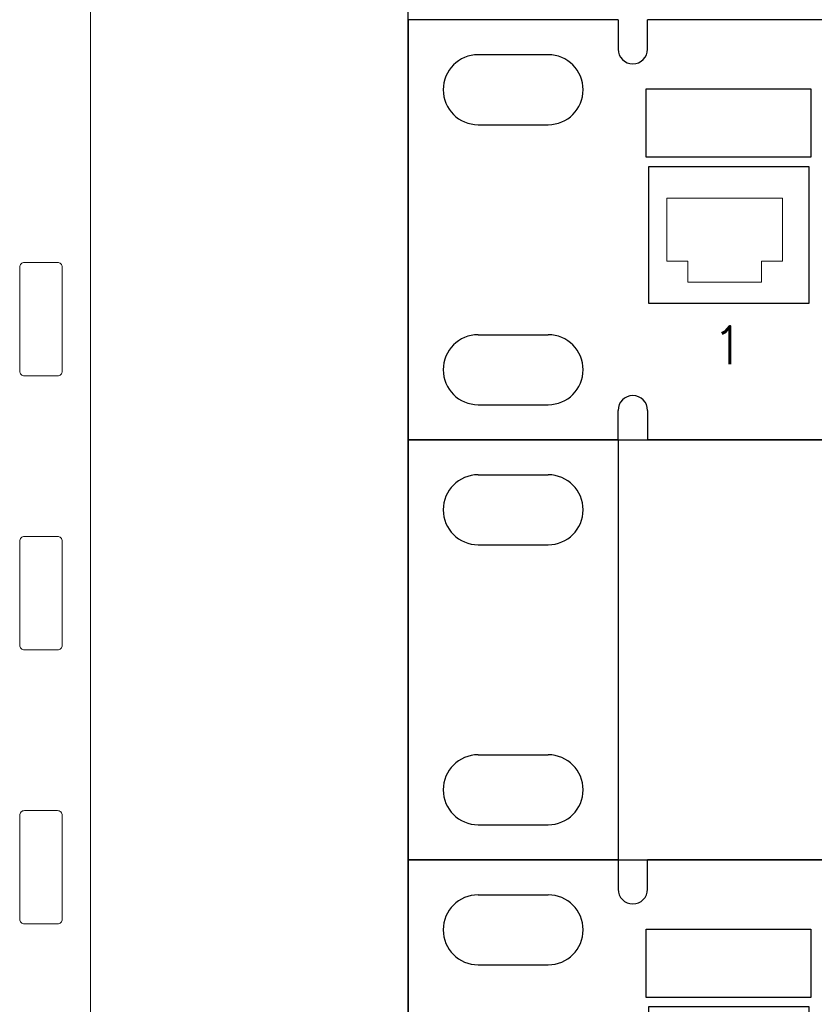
# Model space of a CAD drawing. Header units: millimetres. Extents: x 94562 to 148980, y -25377 to 3008.
# Tile 78 of 140: x 100860 to 100944, y -22606 to -22501. Entities that reach past the tile are written whole.
import ezdxf
from ezdxf.enums import TextEntityAlignment as Align

# ---------------------------------------------------------------- set-up
doc = ezdxf.new("R2010")
doc.units = ezdxf.units.MM
doc.layers.add('LA_moduły_RJ45_WIFI', color=7, linetype='Continuous', lineweight=5)
doc.layers.add('tt_symbole', color=40, linetype='Continuous')
doc.styles.add('_LANSTER_01', font='romans.shx')

# ---------------------------------------------------------------- blocks, each defined once
blk = doc.blocks.new('IT_szafa_stojąca_42U')
blk.add_line((301.633, 1608.811), (301.633, 1797.723))
blk = doc.blocks.new('ICX7250-48-2X10G - Switch 48 portowy L3 Ruckus v2')
for p, q in [((0, 44.45), (0, 0)), ((0, 44.45), (488.95, 44.45)), ((22.22, 44.45), (22.22, 0)), ((7.41, 40.74), (14.82, 40.74)), ((7.41, 33.34), (14.82, 33.34)), ((7.41, 11.11), (14.82, 11.11)), ((7.41, 3.7), (14.82, 3.7)), ((0, 0), (488.95, 0))]:
    blk.add_line(p, q)
for centre, start, end in [((7.41, 37.04), 90, 270), ((14.82, 37.04), 270, 90), ((7.41, 7.41), 90, 270), ((14.82, 7.41), 270, 90)]:
    blk.add_arc(centre, 3.7, start, end)
blk = doc.blocks.new('*U484')
at = {"color": 0}
for p, q in [((2.223, 4.445), (0, 4.445)), ((0, 4.445), (0, 0)), ((2.223, 4.445), (2.223, 4.134)), ((46.361, 4.445), (2.534, 4.445)), ((2.534, 4.134), (2.534, 4.445)), ((0.741, 4.075), (1.482, 4.075)), ((0.741, 3.334), (1.482, 3.334)), ((0.741, 1.111), (1.482, 1.111)), ((0.741, 0.37), (1.482, 0.37)), ((2.223, 0), (2.223, 0.311)), ((2.534, 0.311), (2.534, 0)), ((2.223, 0), (0, 0)), ((46.361, 0), (2.534, 0))]:
    blk.add_line(p, q, dxfattribs=at)
for points in [[(2.521, 2.989), (2.521, 3.712), (4.264, 3.712), (4.264, 2.989)], [(4.243, 1.445), (4.243, 2.889), (2.543, 2.889), (2.543, 1.445)]]:
    blk.add_lwpolyline(points, close=True, dxfattribs=at)
for centre, radius, start, end in [((0.741, 3.704), 0.37, 90, 270), ((1.482, 3.704), 0.37, 270, 90), ((2.378, 4.134), 0.156, 180, 0), ((0.741, 0.741), 0.37, 90, 270), ((1.482, 0.741), 0.37, 270, 90), ((2.378, 0.311), 0.156, 0, 180)]:
    blk.add_arc(centre, radius, start, end, dxfattribs=at)
at = {"color": 0, "style": '_LANSTER_01'}
blk.add_text('1', height=0.4, dxfattribs=at).set_placement((3.389, 1), align=Align.MIDDLE_CENTER)
at = {"color": 0, "style": '_LANSTER_01', "flags": 1}
for tag, p in [('TYP', (2.534, 0)), ('OPIS1', (10.831, 0)), ('OPIS2', (35.409, 0))]:
    blk.add_attdef(tag, p, '', height=0.8, dxfattribs=at)
blk = doc.blocks.new('LA_gniazdo_RJ45')
at = {"layer": 'LA_moduły_RJ45_WIFI', "color": 0}
for p, q in [((14.62, 11.11), (2.39, 11.11)), ((2.39, 11.11), (2.39, 4.44)), ((14.62, 4.44), (14.62, 11.11)), ((2.39, 4.44), (4.61, 4.44)), ((4.61, 4.44), (4.61, 2.22)), ((12.39, 4.44), (14.62, 4.44)), ((12.39, 2.22), (12.39, 4.44)), ((4.61, 2.22), (6.84, 2.22)), ((6.84, 2.22), (12.39, 2.22))]:
    blk.add_line(p, q, dxfattribs=at)
blk = doc.blocks.new('PDU_(18)C13_(6)C19')
at = {"layer": 'tt_symbole', "lineweight": 5}
blk.add_line((0.39369, 0), (0.39369, 5.75376), dxfattribs=at)
for points in [[(0.37222, 2.59736), (0.37222, 2.6761), (0.37215, 2.67679), (0.37194, 2.67747), (0.37161, 2.67808), (0.37118, 2.67862), (0.37063, 2.67907), (0.37001, 2.6794), (0.36935, 2.67961), (0.36864, 2.67968), (0.34358, 2.67968), (0.34289, 2.67961), (0.34222, 2.6794), (0.3416, 2.67907), (0.34106, 2.67862), (0.34061, 2.67808), (0.34028, 2.67747), (0.34008, 2.67679), (0.34001, 2.6761), (0.34001, 2.59736), (0.34008, 2.59665), (0.34028, 2.59599), (0.34061, 2.59537), (0.34106, 2.59482), (0.3416, 2.59437), (0.34222, 2.59406), (0.34289, 2.59385), (0.34358, 2.59378), (0.36864, 2.59378), (0.36935, 2.59385), (0.37001, 2.59406), (0.37063, 2.59437), (0.37118, 2.59482), (0.37161, 2.59537), (0.37194, 2.59599), (0.37215, 2.59665)], [(0.37222, 2.46851), (0.37215, 2.46921), (0.37194, 2.46987), (0.37161, 2.4705), (0.37118, 2.47104), (0.37063, 2.47149), (0.37001, 2.47182), (0.36935, 2.47201), (0.36864, 2.47208), (0.34358, 2.47208), (0.34289, 2.47201), (0.34222, 2.47182), (0.3416, 2.47149), (0.34106, 2.47104), (0.34061, 2.4705), (0.34028, 2.46987), (0.34008, 2.46921), (0.34001, 2.46851), (0.34001, 2.38976), (0.34008, 2.38907), (0.34028, 2.3884), (0.34061, 2.38778), (0.34106, 2.38724), (0.3416, 2.38679), (0.34222, 2.38646), (0.34289, 2.38626), (0.34358, 2.38619), (0.36864, 2.38619), (0.36935, 2.38626), (0.37001, 2.38646), (0.37063, 2.38679), (0.37118, 2.38724), (0.37161, 2.38778), (0.37194, 2.3884), (0.37215, 2.38907), (0.37222, 2.38976)], [(0.37222, 2.26092), (0.37215, 2.26162), (0.37194, 2.26229), (0.37161, 2.2629), (0.37118, 2.26346), (0.37063, 2.2639), (0.37001, 2.26422), (0.36935, 2.26443), (0.36864, 2.2645), (0.34358, 2.2645), (0.34289, 2.26443), (0.34222, 2.26422), (0.3416, 2.2639), (0.34106, 2.26346), (0.34061, 2.2629), (0.34028, 2.26229), (0.34008, 2.26162), (0.34001, 2.26092), (0.34001, 2.18218), (0.34008, 2.18149), (0.34028, 2.18081), (0.34061, 2.18019), (0.34106, 2.17965), (0.3416, 2.17921), (0.34222, 2.17887), (0.34289, 2.17867), (0.34358, 2.1786), (0.36864, 2.1786), (0.36935, 2.17867), (0.37001, 2.17887), (0.37063, 2.17921), (0.37118, 2.17965), (0.37161, 2.18019), (0.37194, 2.18081), (0.37215, 2.18149), (0.37222, 2.18218)]]:
    blk.add_lwpolyline(points, close=True, dxfattribs=at)

msp = doc.modelspace()

# ---------------------------------------------------------------- block references
at = {"layer": 'tt_symbole'}
for name, p, xscale, yscale, zscale in [('IT_szafa_stojąca_42U', (97884.4, -39000.65), 10, 10, 10), ('PDU_(18)C13_(6)C19', (100812.11, -22901.43), 139.7022507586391, 139.7022507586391, 139.7022507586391), ('*U484', (100900.73, -22545.83), 10, 10, 10), ('*U484', (100900.73, -22634.73), 10, 10, 10)]:
    msp.add_blockref(name, p, dxfattribs=dict(at, xscale=xscale, yscale=yscale, zscale=zscale))
for name, p in [('LA_gniazdo_RJ45', (100925.73, -22531.38)), ('ICX7250-48-2X10G - Switch 48 portowy L3 Ruckus v2', (100900.73, -22590.28))]:
    msp.add_blockref(name, p, dxfattribs=at)

doc.saveas('drawing.dxf')
